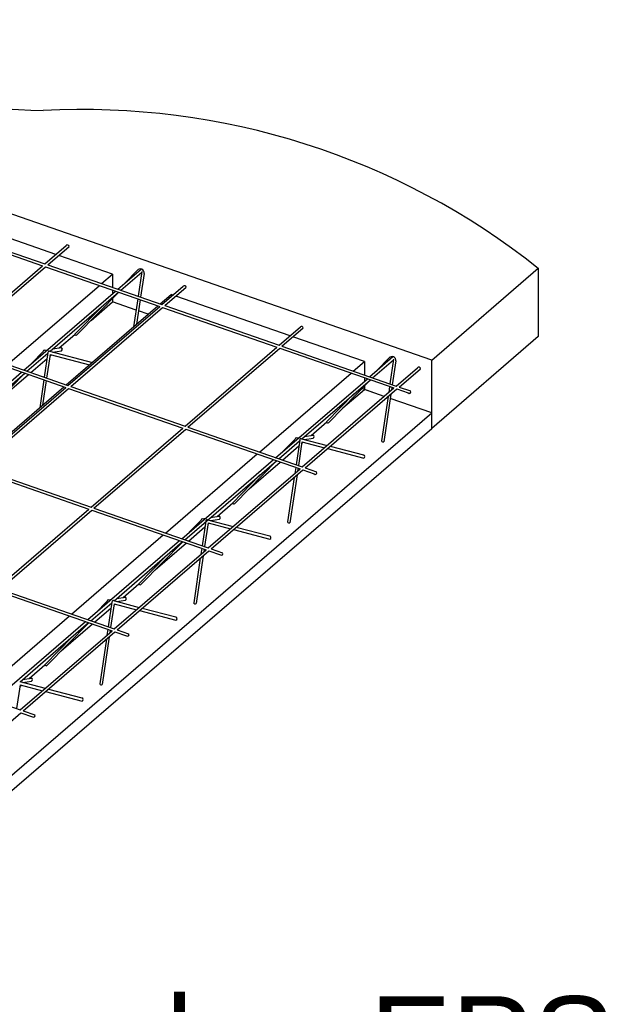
# Model space of a CAD drawing. Header units: millimetres. Extents: x 0 to 84.1, y 0 to 59.4.
# Tile 9 of 11: x 78.1 to 80.5, y 35.1 to 39.1. Entities that reach past the tile are written whole.
import ezdxf

# ---------------------------------------------------------------- set-up
doc = ezdxf.new("R2010")
doc.units = ezdxf.units.MM
doc.header["$MEASUREMENT"] = 0
doc.linetypes.add('NULL', pattern=[0])
doc.layers.add('DT-Título', color=3, linetype='Continuous', lineweight=20)
for name, color, linetype in [('Malha POP', 251, 'Continuous'), ('Treliça', 251, 'Continuous'), ('Vinco sapata', 253, 'Continuous')]:
    doc.layers.add(name, color=color, linetype=linetype)
doc.layers.add('Vinco ConcUsi', color=7, linetype='Continuous', true_color=0x8c8c8c)
doc.styles.add('Arial', font='txt')

msp = doc.modelspace()

# ---------------------------------------------------------------- linework, layer by layer
at = {"layer": 'Malha POP'}
for p, q in [((78.226, 38.1431), (77.7652, 38.3033)), ((77.7118, 38.2573), (78.1726, 38.0972)), ((77.7207, 38.265), (78.1815, 38.1048)), ((78.1815, 38.1048), (78.2673, 38.1788)), ((78.193, 38.1008), (78.2789, 38.1748)), ((78.4545, 38.0637), (78.2375, 38.1391)), ((77.8025, 37.7785), (78.1726, 38.0972)), ((77.814, 37.7744), (78.1841, 38.0932)), ((78.1841, 38.0932), (78.6449, 37.933)), ((78.193, 38.1008), (78.6537, 37.9406)), ((78.41, 38.0254), (78.4545, 38.0637)), ((78.4545, 38.0637), (78.4545, 38.0099)), ((78.0313, 37.6989), (78.4012, 38.0177)), ((78.4545, 37.9992), (78.4545, 37.9846)), ((78.6537, 37.9406), (78.7396, 38.0146)), ((78.6653, 37.9366), (78.7511, 38.0106)), ((78.3681, 37.8767), (78.4545, 37.9512)), ((78.4545, 37.965), (78.4545, 37.9512)), ((78.6462, 37.9433), (78.6907, 37.9816)), ((78.6983, 37.979), (78.6907, 37.9816)), ((79.1705, 37.8148), (78.7098, 37.975)), ((78.2674, 37.6168), (78.6373, 37.9356)), ((78.2748, 37.6143), (78.6449, 37.933)), ((78.2863, 37.6103), (78.6564, 37.929)), ((78.6564, 37.929), (79.1172, 37.7688)), ((78.6653, 37.9366), (79.126, 37.7765)), ((79.126, 37.7765), (79.2119, 37.8504)), ((79.1375, 37.7725), (79.2234, 37.8464)), ((78.2396, 37.766), (78.3027, 37.8203)), ((79.4699, 37.7107), (79.1821, 37.8108)), ((77.8052, 37.7668), (78.2659, 37.6067)), ((77.814, 37.7744), (78.2748, 37.6143)), ((78.2189, 37.7481), (78.2217, 37.7506)), ((78.7471, 37.4501), (79.1172, 37.7688)), ((78.7586, 37.4461), (79.1287, 37.7648)), ((79.1287, 37.7648), (79.5894, 37.6047)), ((79.1375, 37.7725), (79.5983, 37.6123)), ((78.1243, 37.6666), (78.1903, 37.7235)), ((78.2018, 37.7334), (78.2077, 37.7385)), ((79.4254, 37.6724), (79.4699, 37.7107)), ((79.4699, 37.7107), (79.4699, 37.6569)), ((79.5983, 37.6123), (79.6842, 37.6863)), ((79.6098, 37.6083), (79.6957, 37.6823)), ((77.9894, 37.5503), (78.1154, 37.659)), ((79.0467, 37.346), (79.4166, 37.6648)), ((79.4699, 37.6462), (79.4699, 37.6317)), ((77.8887, 37.2904), (78.2586, 37.6092)), ((77.8958, 37.2879), (78.2659, 37.6067)), ((77.9073, 37.2839), (78.2774, 37.6027)), ((78.2774, 37.6027), (78.7382, 37.4425)), ((78.2863, 37.6103), (78.7471, 37.4501)), ((79.2193, 37.286), (79.5894, 37.6047)), ((79.2309, 37.2819), (79.601, 37.6007)), ((79.3835, 37.5238), (79.4699, 37.5982)), ((79.4699, 37.6121), (79.4699, 37.5982)), ((79.601, 37.6007), (79.6468, 37.5847)), ((79.6098, 37.6083), (79.6557, 37.5924)), ((78.3681, 37.1238), (78.7382, 37.4425)), ((78.3796, 37.1198), (78.7497, 37.4385)), ((78.7497, 37.4385), (79.2105, 37.2783)), ((78.7586, 37.4461), (79.2193, 37.286)), ((79.255, 37.413), (79.3181, 37.4674)), ((79.2343, 37.3951), (79.2371, 37.3976)), ((79.1397, 37.3136), (79.2057, 37.3706)), ((79.2172, 37.3804), (79.2232, 37.3856)), ((78.6679, 37.0195), (79.0378, 37.3383)), ((77.8985, 37.2763), (78.3592, 37.1161)), ((77.9073, 37.2839), (78.3681, 37.1238)), ((78.8404, 36.9596), (79.2105, 37.2783)), ((78.8519, 36.9556), (79.222, 37.2743)), ((79.0048, 37.1974), (79.1309, 37.306)), ((79.222, 37.2743), (79.2681, 37.2583)), ((79.2309, 37.2819), (79.2769, 37.2659)), ((77.9891, 36.7974), (78.3592, 37.1161)), ((78.3796, 37.1198), (78.8404, 36.9596)), ((78.8763, 37.0866), (78.9393, 37.1409)), ((78.0007, 36.7934), (78.3708, 37.1121)), ((78.3708, 37.1121), (78.8315, 36.952)), ((78.761, 36.9872), (78.827, 37.0441)), ((78.8385, 37.054), (78.8444, 37.0591)), ((78.8555, 37.0687), (78.8584, 37.0712)), ((78.2892, 36.6931), (78.6591, 37.0119)), ((78.626, 36.8709), (78.7521, 36.9796)), ((78.4614, 36.6333), (78.8315, 36.952)), ((78.473, 36.6293), (78.8431, 36.948)), ((78.8431, 36.948), (78.8893, 36.9319)), ((78.8519, 36.9556), (78.8982, 36.9395)), ((78.4976, 36.7602), (78.5606, 36.8145)), ((77.9918, 36.7858), (78.4526, 36.6256)), ((78.0007, 36.7934), (78.4614, 36.6333)), ((78.4597, 36.7276), (78.4657, 36.7327)), ((78.4768, 36.7423), (78.4797, 36.7448)), ((77.9105, 36.3667), (78.2803, 36.6855)), ((78.3822, 36.6608), (78.4483, 36.7177)), ((78.2473, 36.5445), (78.3734, 36.6532)), ((78.0825, 36.3069), (78.4526, 36.6256)), ((78.094, 36.3029), (78.4641, 36.6216)), ((78.4641, 36.6216), (78.5106, 36.6055)), ((78.473, 36.6293), (78.5194, 36.6131)), ((78.1188, 36.4338), (78.1818, 36.4881)), ((77.6217, 36.4671), (78.0825, 36.3069)), ((78.081, 36.4012), (78.0869, 36.4063)), ((78.098, 36.4159), (78.1009, 36.4183)), ((77.715, 35.9766), (78.0851, 36.2953)), ((78.0851, 36.2953), (78.1318, 36.279)), ((78.094, 36.3029), (78.1407, 36.2867))]:
    msp.add_line(p, q, dxfattribs=at)
for centre, radius, start, end in [((78.2724, 38.1747), 0.00649, 0.8323, 140.8323), ((78.7447, 38.0105), 0.00649, 0.8323, 140.8323), ((79.2169, 37.8463), 0.00649, 0.8323, 140.8323), ((79.6892, 37.6822), 0.00649, 0.8323, 140.8323), ((79.6512, 37.5886), 0.00584, 220.7567, 40.7567), ((79.2725, 37.2621), 0.00584, 220.7567, 40.7567), ((78.8937, 36.9357), 0.00584, 220.7567, 40.7567), ((78.515, 36.6093), 0.00584, 220.7567, 40.7567), ((78.1363, 36.2829), 0.00584, 220.7567, 40.7567)]:
    msp.add_arc(centre, radius, start, end, dxfattribs=at)
at = {"layer": 'Treliça'}
for p, q in [((78.4754, 38.0026), (78.5695, 38.0838)), ((78.4878, 37.9983), (78.5726, 38.0714)), ((78.506, 38.029), (78.5538, 38.0779)), ((78.5726, 38.0735), (78.5578, 37.974)), ((78.5815, 38.0662), (78.5673, 37.9707)), ((78.0966, 37.6762), (78.4665, 37.995)), ((78.2025, 37.7524), (78.4789, 37.9907)), ((78.3107, 37.8181), (78.4794, 37.9905)), ((78.5563, 37.9638), (78.5396, 37.8514)), ((78.5658, 37.9605), (78.5511, 37.8613)), ((78.3024, 37.821), (78.4124, 37.9333)), ((78.1272, 37.7026), (78.175, 37.7514)), ((78.1797, 37.7564), (78.192, 37.7584)), ((78.2008, 37.7528), (78.373, 37.7078)), ((78.2134, 37.7618), (78.2472, 37.7672)), ((78.2141, 37.7494), (78.2485, 37.7548)), ((78.109, 37.6719), (78.1935, 37.7447)), ((78.1938, 37.7471), (78.1791, 37.6476)), ((78.2028, 37.7398), (78.1886, 37.6443)), ((78.2028, 37.7398), (78.3618, 37.6982)), ((79.4908, 37.6497), (79.5849, 37.7308)), ((79.5032, 37.6454), (79.588, 37.7184)), ((79.5214, 37.676), (79.5692, 37.7249)), ((79.588, 37.7206), (79.5732, 37.621)), ((79.5969, 37.7133), (79.5827, 37.6177)), ((77.7179, 37.3498), (78.0878, 37.6686)), ((77.7303, 37.3455), (78.1002, 37.6643)), ((77.932, 37.4917), (78.1007, 37.6641)), ((78.1775, 37.6374), (78.1609, 37.525)), ((78.1871, 37.6341), (78.1723, 37.5349)), ((79.112, 37.3232), (79.4819, 37.642)), ((79.2179, 37.3994), (79.4943, 37.6377)), ((79.3261, 37.4651), (79.4948, 37.6376)), ((79.5717, 37.6108), (79.568, 37.5862)), ((79.5812, 37.6075), (79.5795, 37.5961)), ((79.3178, 37.468), (79.4278, 37.5804)), ((79.5657, 37.5703), (79.5391, 37.3911)), ((79.5771, 37.5801), (79.5486, 37.3878)), ((79.1426, 37.3496), (79.1904, 37.3985)), ((79.2092, 37.3941), (79.1945, 37.2946)), ((79.1951, 37.4035), (79.2074, 37.4054)), ((79.2163, 37.3999), (79.3201, 37.3727)), ((79.2288, 37.4088), (79.2626, 37.4143)), ((79.2295, 37.3964), (79.2639, 37.4019)), ((79.1245, 37.3189), (79.2089, 37.3917)), ((79.2182, 37.3869), (79.204, 37.2913)), ((79.2182, 37.3869), (79.309, 37.3631)), ((79.3214, 37.3599), (79.4678, 37.3216)), ((79.3325, 37.3695), (79.4671, 37.3343)), ((78.7333, 36.9968), (79.1032, 37.3156)), ((78.7457, 36.9925), (79.1156, 37.3113)), ((78.9474, 37.1387), (79.1161, 37.3111)), ((79.193, 37.2844), (79.1893, 37.2601)), ((79.2025, 37.2811), (79.2008, 37.27)), ((78.9391, 37.1416), (79.049, 37.2539)), ((79.187, 37.2441), (79.1603, 37.0647)), ((79.1984, 37.254), (79.1698, 37.0614)), ((78.8163, 37.077), (78.8287, 37.079)), ((78.85, 37.0824), (78.8839, 37.0878)), ((78.7639, 37.0232), (78.8117, 37.072)), ((78.8305, 37.0677), (78.8157, 36.9682)), ((78.8394, 37.0604), (78.8252, 36.9649)), ((78.8375, 37.0734), (78.9411, 37.0463)), ((78.8394, 37.0604), (78.93, 37.0368)), ((78.8508, 37.07), (78.8851, 37.0754)), ((78.9535, 37.0431), (79.0884, 37.0078)), ((78.9424, 37.0335), (79.089, 36.9952)), ((78.3546, 36.6704), (78.7245, 36.9892)), ((78.4604, 36.7466), (78.7369, 36.9849)), ((78.5687, 36.8123), (78.7374, 36.9847)), ((78.8142, 36.958), (78.8106, 36.934)), ((78.5604, 36.8152), (78.6703, 36.9275)), ((78.8083, 36.918), (78.7816, 36.7383)), ((78.8197, 36.9279), (78.7911, 36.735)), ((78.8237, 36.9547), (78.8221, 36.9439)), ((78.4713, 36.756), (78.5051, 36.7614)), ((78.367, 36.6661), (78.4514, 36.7389)), ((78.3851, 36.6968), (78.433, 36.7456)), ((78.4518, 36.7413), (78.437, 36.6418)), ((78.4376, 36.7506), (78.4499, 36.7526)), ((78.4607, 36.734), (78.4465, 36.6385)), ((78.4588, 36.747), (78.5621, 36.72)), ((78.4607, 36.734), (78.551, 36.7104)), ((78.472, 36.7436), (78.5064, 36.749)), ((78.5634, 36.7071), (78.7103, 36.6687)), ((78.5745, 36.7167), (78.7096, 36.6814)), ((77.9758, 36.344), (78.3457, 36.6628)), ((78.0816, 36.4202), (78.3581, 36.6585)), ((78.1899, 36.4859), (78.3586, 36.6583)), ((78.1816, 36.4887), (78.2915, 36.6011)), ((78.441, 36.6018), (78.4123, 36.4085)), ((78.4355, 36.6316), (78.4319, 36.6079)), ((78.445, 36.6283), (78.4434, 36.6177)), ((78.4296, 36.5919), (78.4028, 36.4118)), ((78.0819, 36.4076), (78.0677, 36.312)), ((78.08, 36.4206), (78.1832, 36.3936)), ((78.0819, 36.4076), (78.172, 36.384)), ((78.0925, 36.4296), (78.1264, 36.435)), ((78.0933, 36.4171), (78.1276, 36.4226)), ((78.1844, 36.3808), (78.3315, 36.3423)), ((78.1956, 36.3904), (78.3309, 36.355))]:
    msp.add_line(p, q, dxfattribs=at)
for centre, radius, start, end in [((78.5662, 38.0687), 0.0155, 351.0417, 143.5092), ((78.3076, 37.8225), 0.00538, 196.1063, 305.5583), ((78.2454, 37.7608), 0.00669, 297.1468, 74.4829), ((79.5816, 37.7157), 0.0155, 351.0417, 143.5092), ((79.323, 37.4695), 0.00538, 196.1063, 305.5583), ((79.2608, 37.4078), 0.00669, 297.1468, 74.4829), ((79.5452, 37.3936), 0.00665, 201.6544, 300.0102), ((79.4653, 37.3278), 0.00669, 291.4754, 74.4829), ((78.9443, 37.1431), 0.00538, 196.1063, 305.5583), ((78.8821, 37.0814), 0.00669, 297.1468, 74.4829), ((79.1665, 37.0671), 0.00665, 201.6544, 300.0102), ((79.0866, 37.0014), 0.00669, 291.4754, 74.4829), ((78.5655, 36.8167), 0.00538, 196.1063, 305.5583), ((78.5033, 36.755), 0.00669, 297.1468, 74.4829), ((78.7877, 36.7407), 0.00665, 201.6544, 300.0102), ((78.7078, 36.675), 0.00669, 291.4754, 74.4829), ((78.1868, 36.4902), 0.00538, 196.1063, 305.5583), ((78.1246, 36.4285), 0.00669, 297.1468, 74.4829), ((78.409, 36.4143), 0.00665, 201.6544, 300.0102), ((78.3291, 36.3485), 0.00669, 291.4754, 74.4829)]:
    msp.add_arc(centre, radius, start, end, dxfattribs=at)
for centre, start_param, end_param in [((78.1799, 37.7502), 0.05003, 1.370856), ((78.1988, 37.7471), 5.870733, 7.853981), ((79.1953, 37.3972), 0.05003, 1.370856), ((79.1953, 37.3972), 0.05003, 1.370856), ((79.2142, 37.3941), 5.870733, 7.853981), ((78.8166, 37.0708), 0.05003, 1.370856), ((78.8355, 37.0677), 5.870733, 7.853981), ((78.4379, 36.7444), 0.05003, 1.370856), ((78.4568, 36.7413), 5.870733, 7.853981)]:
    msp.add_ellipse(centre, major_axis=(0, 0.00625), ratio=0.8, start_param=start_param, end_param=end_param, dxfattribs=at)
at = {"layer": 'Vinco ConcUsi'}
for p, q in [((79.7415, 37.7163), (76.3883, 38.8819)), ((79.7415, 37.7163), (80.1714, 38.0869)), ((80.1714, 38.0869), (80.1714, 37.8119)), ((80.1714, 37.8119), (79.7415, 37.4413)), ((79.7415, 37.5038), (79.7415, 37.7163))]:
    msp.add_line(p, q, dxfattribs=at)
for centre, radius, start, end in [((78.3046, 42.7146), 3.9939, 245.1924, 268.1395), ((78.3354, 35.7748), 2.9523, 51.5473, 93.1171)]:
    msp.add_arc(centre, radius, start, end, dxfattribs=at)
at = {"layer": 'Vinco sapata'}
for p, q in [((78.5495, 37.9182), (78.4545, 37.9512)), ((78.5976, 37.9014), (78.559, 37.9149)), ((79.5498, 37.5705), (79.4598, 37.6018)), ((79.5498, 37.5705), (79.4699, 37.5982)), ((79.5649, 37.5652), (79.5613, 37.5665)), ((79.5649, 37.5652), (79.5613, 37.5665)), ((79.7415, 37.5038), (79.5744, 37.5619)), ((77.2797, 35.3821), (79.7415, 37.5038)), ((79.7415, 37.4413), (79.7415, 37.5038)), ((77.2797, 35.3196), (79.7415, 37.4413))]:
    msp.add_line(p, q, dxfattribs=at)

# ---------------------------------------------------------------- texts
at = {"layer": 'DT-Título', "linetype": 'NULL', "insert": (80.4784, 34.6905), "char_height": 0.353, "width": 45.697085, "attachment_point": 9, "line_spacing_factor": 0.798, "style": 'Arial'}
msp.add_mtext('Detalhe laje treliçada - EPS', dxfattribs=at)

doc.saveas('drawing.dxf')
